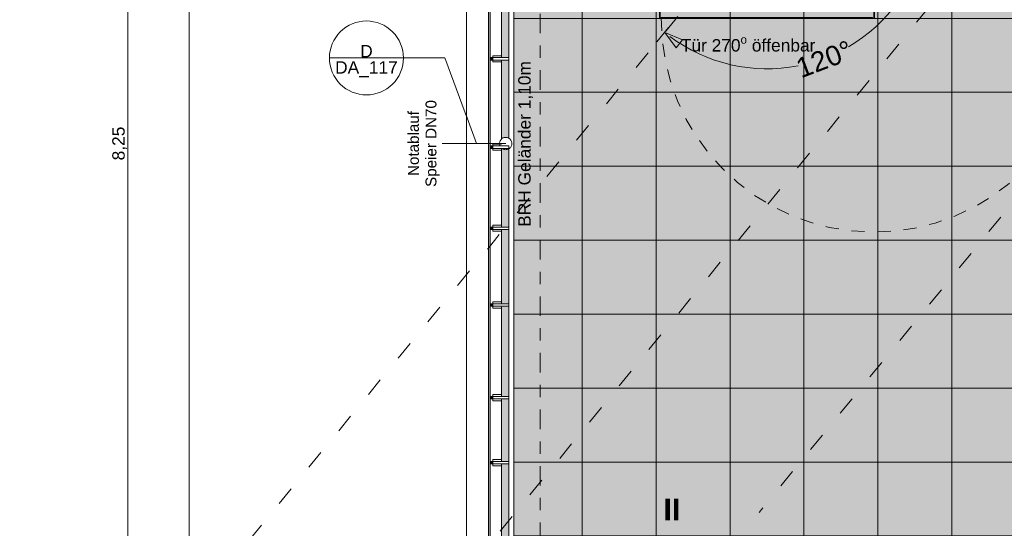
# Model space of a CAD drawing. Header units: metres. Extents: x -180 to 4, y -50 to 6.
# Tile 20 of 44: x -180 to -172, y -30 to -26. Entities that reach past the tile are written whole.
import ezdxf

# ---------------------------------------------------------------- set-up
doc = ezdxf.new("R2010")
doc.units = ezdxf.units.M
doc.header["$LTSCALE"] = 0.05
doc.header["$PDMODE"] = 1
doc.header["$PDSIZE"] = -2
for name, pattern in [('ISO-03 Gestrichelt mit Abstand', [7.62, 3.048, -4.572]), ('Linienart-34', [4.233, 2.116, -2.117]), ('Linienart-53', [5.291531, 3.175, -1.058062, 0.352704, -0.705764])]:
    doc.linetypes.add(name, pattern=pattern)
doc.layers.get('0').update_dxf_attribs({"lineweight": 25})
for name, color, linetype, lineweight, true_color in [('30 -33 Aussenwände- 7 Fassade_ Elemente', 7, 'Continuous', 9, 0x00aacc), ('30 -34 Innenwände- 4 Türen_Fenster', 7, 'Continuous', 15, 0x9955ff), ('30 -34 Innenwände- 6 Elemente', 7, 'Continuous', 9, 0xff6633), ('30 -36 Dächer- 3 Dachbeläge', 7, 'Continuous', 15, 0x9999ff), ('30 -36 Dächer- 4 Dachbekleidungen', 7, 'Continuous', 9, 0xccccff), ('70 -72 Beschriftung- 1 Beschriftung allgemein', 7, 'Continuous', 9, 0xff6633), ('70 -72 Beschriftung- 7 Detailverweise', 7, 'Continuous', 9, 0x00dd00), ('70 -75 Raumstempel- 1 Raumstempel', 1, 'Continuous', 50, 0xff0000), ('70 -76 Bemaßung- 2 Allgemein', 7, 'Continuous', 5, 0x6666cc)]:
    doc.layers.add(name, color=color, linetype=linetype, lineweight=lineweight, true_color=true_color)
for name, color, linetype, lineweight in [('40 -41 Abwasser_Wasser_Gas- 2 Wasser-1', 7, 'Continuous', 15), ('60- 61 allgemeine Ausstattung- 4 Terrassen', 7, 'Continuous', 9), ('70 -71 Achsen- 1 Gebäudeachsen', 7, 'Linienart-53', 18), ('Bemaßung', 7, 'Continuous', 5), ('Keine', 7, 'Continuous', 9)]:
    doc.layers.add(name, color=color, linetype=linetype, lineweight=lineweight)
doc.styles.add('Arial', font='arial.ttf')
doc.styles.add('Arial (bold)', font='arialbd.ttf')
doc.dimstyles.new('k+k 1_50', dxfattribs={"dimtxt": 0.160649, "dimasz": 0.05302, "dimexe": 0.05, "dimexo": 0.15, "dimgap": 0.01, "dimtad": 1, "dimdec": 3, "dimtxsty": 'Arial', "dimblk": 'VW_SLASH', "dimblk1": 'VW_SLASH', "dimblk2": 'VW_SLASH', "dimcen": 0, "dimdle": 0.05, "dimadec": 3, "dimazin": 0, "dimtfac": 0.75, "dimtdec": 3, "dimtix": 1, "dimtmove": 0, "dimatfit": 0, "dimldrblk": 'VW_SLASH-1', "dimfxl": 0.125, "dimfxlon": 1, "dimfrac": 2, "dimtolj": 1, "dimarcsym": 0})
doc.dimstyles.new('k+k_klein', dxfattribs={"dimtxt": 0.160649, "dimasz": 0.05302, "dimexe": 0.05, "dimexo": 0.15, "dimgap": 0.005, "dimtad": 1, "dimdec": 3, "dimtxsty": 'Arial', "dimblk": 'VW_SLASH-2', "dimblk1": 'VW_SLASH-2', "dimblk2": 'VW_SLASH-2', "dimcen": 0, "dimdle": 0.025, "dimadec": 3, "dimazin": 0, "dimtfac": 0.75, "dimtdec": 3, "dimtix": 1, "dimtmove": 0, "dimatfit": 0, "dimldrblk": 'VW_FILLEDARROW', "dimfxl": 0.1, "dimfxlon": 1, "dimfrac": 2, "dimtolj": 1, "dimarcsym": 0})

# ---------------------------------------------------------------- blocks, each defined once
blk = doc.blocks.new('Gruppe-6674')
at = {"color": 255}
blk.add_wipeout([(-175.826, -12.117), (-175.826, -31.602), (-163.6783, -31.602), (-163.6783, -37.207), (-163.781, -37.207), (-163.781, -37.297), (-163.5883, -37.297), (-163.5883, -31.512), (-175.736, -31.512), (-175.736, -12.117)], dxfattribs=at).dxf.layer = '30 -34 Innenwände- 6 Elemente'
at = {"layer": '30 -34 Innenwände- 6 Elemente', "flags": 128}
blk.add_lwpolyline([(-175.826, -12.117), (-175.826, -31.602), (-163.6783, -31.602), (-163.6783, -37.207), (-163.781, -37.207), (-163.781, -37.297), (-163.5883, -37.297), (-163.5883, -31.512), (-175.736, -31.512), (-175.736, -12.117)], close=True, dxfattribs=at)
blk = doc.blocks.new('Gruppe-6675')
at = {"color": 255}
blk.add_wipeout([(-175.676, -12.117), (-175.676, -31.452), (-163.5283, -31.452), (-163.5283, -37.357), (-163.781, -37.357), (-163.781, -37.397), (-163.4883, -37.397), (-163.4883, -31.412), (-175.636, -31.412), (-175.636, -12.117)], dxfattribs=at).dxf.layer = '30 -34 Innenwände- 6 Elemente'
at = {"layer": '30 -34 Innenwände- 6 Elemente', "flags": 128}
blk.add_lwpolyline([(-175.676, -12.117), (-175.676, -31.452), (-163.5283, -31.452), (-163.5283, -37.357), (-163.781, -37.357), (-163.781, -37.397), (-163.4883, -37.397), (-163.4883, -31.412), (-175.636, -31.412), (-175.636, -12.117)], close=True, dxfattribs=at)
blk = doc.blocks.new('Gruppe-6676')
at = {"layer": '30 -34 Innenwände- 6 Elemente', "color": 7, "transparency": 33554687}
blk.add_blockref('Gruppe-6674', (0, 0), dxfattribs=at)
blk.add_blockref('Gruppe-6675', (0, 0), dxfattribs=at)
blk = doc.blocks.new('Gruppe-6677')
at = {"layer": '30 -34 Innenwände- 6 Elemente', "color": 7, "transparency": 33554687}
blk.add_blockref('Gruppe-6676', (0, 0), dxfattribs=at)
at = {"layer": '30 -34 Innenwände- 6 Elemente', "color": 0, "flags": 1}
for tag in ['IFC_UUID', 'instanceID']:
    blk.add_attdef(tag, (-175.826, -37.397), '', height=0.00018, dxfattribs=at)
blk = doc.blocks.new('_02-OG2_Tragwerk (2D)')
at = {"layer": '30 -34 Innenwände- 6 Elemente'}
blk.add_blockref('Gruppe-6677', (0, 0), dxfattribs=at)
blk = doc.blocks.new('VW_FILLEDARROW')
at = {"linetype": 'Continuous', "lineweight": 0, "transparency": 16777216}
blk.add_hatch(color=0, dxfattribs=at).paths.add_polyline_path([(-2.83, 0.76), (0, 0), (-2.83, -0.76)])
at = {"color": 0, "lineweight": 5, "transparency": 16777216, "flags": 128}
blk.add_lwpolyline([(-2.83, 0.76), (0, 0), (-2.83, -0.76)], close=True, dxfattribs=at)
blk = doc.blocks.new('*D8310')
at = {"layer": '70 -76 Bemaßung- 2 Allgemein', "color": 0, "linetype": 'Continuous', "lineweight": -2, "transparency": 33554559}
for p, q in [((-172.1903, -25.3848), (-172.3383, -25.3605)), ((-174.4736, -26.2476), (-174.3786, -26.1315))]:
    blk.add_line(p, q, dxfattribs=at)
for start, end in [(300.30792, 348.3798), (233.02062, 281.0925)]:
    blk.add_arc((-173.581, -25.157), 1.3093, start, end, dxfattribs=at)
at = {"layer": 'Defpoints', "color": 0, "transparency": 33554559}
for p in [(-173.581, -25.157), (-173.565, -26.4662), (-164.1338, -26.704), (-179.6443, -32.565)]:
    blk.add_point(p, dxfattribs=at)
at = {"layer": '70 -76 Bemaßung- 2 Allgemein', "color": 0, "lineweight": -2, "xscale": 0.05302001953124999, "yscale": 0.05302001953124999, "zscale": 0.05302001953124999}
for p, rotation in [((-172.2889, -25.3686), 79.5400057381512), ((-174.4103, -26.1702), 141.8604122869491)]:
    blk.add_blockref('VW_FILLEDARROW', p, dxfattribs=dict(at, rotation=rotation))
at = {"layer": '70 -76 Bemaßung- 2 Allgemein', "color": 0, "lineweight": 15, "transparency": 33554559, "insert": (-173.1159, -26.3878), "char_height": 0.160649, "attachment_point": 5, "rotation": 20.70021, "style": 'Arial'}
blk.add_mtext('\\A1;120%%d ', dxfattribs=at)
blk = doc.blocks.new('VW_SLASH-2')
at = {"color": 0, "linetype": 'ByBlock', "lineweight": -2, "transparency": 16777216}
blk.add_line((0.47, 0), (-1, 0), dxfattribs=at)
at = {"color": 0, "lineweight": 5, "transparency": 16777216, "flags": 128}
blk.add_lwpolyline([(0.5, 0.5), (-0.5, -0.5)], dxfattribs=at)
blk = doc.blocks.new('Gruppe-7823')
at = {"layer": '70 -72 Beschriftung- 1 Beschriftung allgemein', "linetype": 'Continuous', "lineweight": 0}
blk.add_hatch(color=30, dxfattribs=at).paths.add_polyline_path([(-176.2126, -27.0728), (-176.2156, -27.072), (-176.2126, -27.0712)])
at = {"layer": '70 -72 Beschriftung- 1 Beschriftung allgemein', "lineweight": 5, "flags": 128}
blk.add_lwpolyline([(-176.2126, -27.0728), (-176.2156, -27.072), (-176.2126, -27.0712)], close=True, dxfattribs=at)
at = {"layer": '70 -72 Beschriftung- 1 Beschriftung allgemein', "insert": (-176.4937, -27.072), "char_height": 0.088103, "attachment_point": 2, "rotation": 90, "line_spacing_factor": 0.969685, "style": 'Arial'}
blk.add_mtext('Notablauf\\PSpeier DN70', dxfattribs=at)
at = {"color": 255}
blk.add_wipeout([(-175.676, -27.0287), (-175.6719, -27.0314), (-175.668, -27.0344), (-175.6645, -27.0379), (-175.6613, -27.0416), (-175.6585, -27.0456), (-175.6562, -27.0499), (-175.6542, -27.0544), (-175.6527, -27.0591), (-175.6517, -27.0639), (-175.6511, -27.0688), (-175.651, -27.0737), (-175.6514, -27.0786), (-175.6523, -27.0834), (-175.6537, -27.0881), (-175.6555, -27.0927), (-175.6577, -27.097), (-175.6604, -27.1012), (-175.6634, -27.105), (-175.6668, -27.1085), (-175.6706, -27.1117), (-175.6746, -27.1145), (-175.6789, -27.1169), (-175.6834, -27.1188), (-175.6881, -27.1203), (-175.6929, -27.1214), (-175.6977, -27.1219), (-175.7026, -27.122), (-175.7075, -27.1216), (-175.7124, -27.1207), (-175.7171, -27.1194), (-175.7216, -27.1176), (-175.726, -27.1153), (-175.7301, -27.1127), (-175.734, -27.1096), (-175.7375, -27.1062), (-175.7407, -27.1025), (-175.7435, -27.0984), (-175.7458, -27.0942), (-175.7478, -27.0897), (-175.7493, -27.085), (-175.7503, -27.0802), (-175.7509, -27.0753), (-175.751, -27.0704), (-175.7506, -27.0655), (-175.7497, -27.0607), (-175.7483, -27.056), (-175.7465, -27.0514), (-175.7443, -27.047), (-175.7416, -27.0429), (-175.7386, -27.0391), (-175.7352, -27.0355), (-175.7314, -27.0324), (-175.7274, -27.0296), (-175.7231, -27.0272), (-175.7186, -27.0252), (-175.7139, -27.0237), (-175.7091, -27.0227), (-175.7043, -27.0221), (-175.6994, -27.0221), (-175.6945, -27.0225), (-175.6896, -27.0233), (-175.6849, -27.0247), (-175.6804, -27.0265)], dxfattribs=at).dxf.layer = '40 -41 Abwasser_Wasser_Gas- 2 Wasser-1'
at = {"layer": '40 -41 Abwasser_Wasser_Gas- 2 Wasser-1', "flags": 128}
blk.add_lwpolyline([(-175.676, -27.0287), (-175.6719, -27.0314), (-175.668, -27.0344), (-175.6645, -27.0379), (-175.6613, -27.0416), (-175.6585, -27.0456), (-175.6562, -27.0499), (-175.6542, -27.0544), (-175.6527, -27.0591), (-175.6517, -27.0639), (-175.6511, -27.0688), (-175.651, -27.0737), (-175.6514, -27.0786), (-175.6523, -27.0834), (-175.6537, -27.0881), (-175.6555, -27.0927), (-175.6577, -27.097), (-175.6604, -27.1012), (-175.6634, -27.105), (-175.6668, -27.1085), (-175.6706, -27.1117), (-175.6746, -27.1145), (-175.6789, -27.1169), (-175.6834, -27.1188), (-175.6881, -27.1203), (-175.6929, -27.1214), (-175.6977, -27.1219), (-175.7026, -27.122), (-175.7075, -27.1216), (-175.7124, -27.1207), (-175.7171, -27.1194), (-175.7216, -27.1176), (-175.726, -27.1153), (-175.7301, -27.1127), (-175.734, -27.1096), (-175.7375, -27.1062), (-175.7407, -27.1025), (-175.7435, -27.0984), (-175.7458, -27.0942), (-175.7478, -27.0897), (-175.7493, -27.085), (-175.7503, -27.0802), (-175.7509, -27.0753), (-175.751, -27.0704), (-175.7506, -27.0655), (-175.7497, -27.0607), (-175.7483, -27.056), (-175.7465, -27.0514), (-175.7443, -27.047), (-175.7416, -27.0429), (-175.7386, -27.0391), (-175.7352, -27.0355), (-175.7314, -27.0324), (-175.7274, -27.0296), (-175.7231, -27.0272), (-175.7186, -27.0252), (-175.7139, -27.0237), (-175.7091, -27.0227), (-175.7043, -27.0221), (-175.6994, -27.0221), (-175.6945, -27.0225), (-175.6896, -27.0233), (-175.6849, -27.0247), (-175.6804, -27.0265)], close=True, dxfattribs=at)
at = {"layer": '70 -72 Beschriftung- 1 Beschriftung allgemein'}
blk.add_line((-175.701, -27.072), (-176.2156, -27.072), dxfattribs=at)
blk = doc.blocks.new('Gruppe-7896')
at = {"layer": '70 -72 Beschriftung- 7 Detailverweise'}
blk.add_line((-0.335, 0), (-0.935, 0), dxfattribs=at)
at = {"layer": '70 -72 Beschriftung- 7 Detailverweise', "flags": 128}
blk.add_lwpolyline([(-0.335, 0), (-0.3364, -0.0294), (-0.3408, -0.0585), (-0.3479, -0.0871), (-0.3578, -0.1148), (-0.3704, -0.1414), (-0.3856, -0.1667), (-0.4031, -0.1903), (-0.4229, -0.2121), (-0.4447, -0.2319), (-0.4683, -0.2494), (-0.4936, -0.2646), (-0.5202, -0.2772), (-0.5479, -0.2871), (-0.5765, -0.2942), (-0.6056, -0.2986), (-0.635, -0.3), (-0.6644, -0.2986), (-0.6935, -0.2942), (-0.7221, -0.2871), (-0.7498, -0.2772), (-0.7764, -0.2646), (-0.8017, -0.2494), (-0.8253, -0.2319), (-0.8471, -0.2121), (-0.8669, -0.1903), (-0.8844, -0.1667), (-0.8996, -0.1414), (-0.9122, -0.1148), (-0.9221, -0.0871), (-0.9292, -0.0585), (-0.9336, -0.0294), (-0.935, 0), (-0.9336, 0.0294), (-0.9292, 0.0585), (-0.9221, 0.0871), (-0.9122, 0.1148), (-0.8996, 0.1414), (-0.8844, 0.1667), (-0.8669, 0.1903), (-0.8471, 0.2121), (-0.8253, 0.2319), (-0.8017, 0.2494), (-0.7764, 0.2646), (-0.7498, 0.2772), (-0.7221, 0.2871), (-0.6935, 0.2942), (-0.6644, 0.2986), (-0.635, 0.3), (-0.6056, 0.2986), (-0.5765, 0.2942), (-0.5479, 0.2871), (-0.5202, 0.2772), (-0.4936, 0.2646), (-0.4683, 0.2494), (-0.4447, 0.2319), (-0.4229, 0.2121), (-0.4031, 0.1903), (-0.3856, 0.1667), (-0.3704, 0.1414), (-0.3578, 0.1148), (-0.3479, 0.0871), (-0.3408, 0.0585), (-0.3364, 0.0294)], close=True, dxfattribs=at)
at = {"layer": '70 -72 Beschriftung- 7 Detailverweise'}
blk.add_point((-0.635, 0), dxfattribs=at)
at = {"layer": '70 -72 Beschriftung- 7 Detailverweise', "line_spacing_factor": 0.96878, "style": 'Arial'}
for s, insert, char_height, attachment_point in [('D', (-0.635, 0.0046), 0.1007, 8), ('DA_117', (-0.635, -0.0267), 0.10069, 2)]:
    blk.add_mtext(s, dxfattribs=dict(at, insert=insert, char_height=char_height, attachment_point=attachment_point))
blk = doc.blocks.new('Referenzmarkierung-57')
at = {"layer": '70 -72 Beschriftung- 7 Detailverweise', "transparency": 33554687}
for q in [(-0.635, 0), (0.259, -0.6956)]:
    blk.add_line((0, 0), q, dxfattribs=at)
at = {"layer": '70 -72 Beschriftung- 7 Detailverweise', "color": 7, "transparency": 33554687}
blk.add_blockref('Gruppe-7896', (0, 0), dxfattribs=at)
blk = doc.blocks.new('Gruppe-7925')
at = {"layer": '70 -72 Beschriftung- 1 Beschriftung allgemein', "insert": (-175.599, -27.748), "char_height": 0.100689, "attachment_point": 1, "rotation": 90, "line_spacing_factor": 0.970891, "style": 'Arial'}
blk.add_mtext('BRH Geländer 1,10m', dxfattribs=at)
blk = doc.blocks.new('Gruppe-7954')
at = {"layer": '30 -34 Innenwände- 4 Türen_Fenster', "color": 7, "linetype": 'ISO-03 Gestrichelt mit Abstand', "lineweight": 15, "transparency": 33554636}
blk.add_line((-170.581, -23.907), (-176.6443, -31.315), dxfattribs=at)
blk = doc.blocks.new('*D8581')
at = {"layer": '70 -76 Bemaßung- 2 Allgemein', "color": 0, "linetype": 'Continuous', "lineweight": -2, "transparency": 33554559}
for p, q in [((-166.1903, -22.8848), (-166.3383, -22.8605)), ((-168.4736, -23.7476), (-168.3786, -23.6315))]:
    blk.add_line(p, q, dxfattribs=at)
for start, end in [(300.30792, 348.3798), (233.02062, 281.0925)]:
    blk.add_arc((-167.581, -22.657), 1.3093, start, end, dxfattribs=at)
at = {"layer": 'Defpoints', "color": 0, "transparency": 33554559}
for p in [(-167.581, -22.657), (-167.565, -23.9662), (-158.1338, -24.204), (-173.6443, -30.065)]:
    blk.add_point(p, dxfattribs=at)
at = {"layer": '70 -76 Bemaßung- 2 Allgemein', "color": 0, "lineweight": -2, "xscale": 0.05302001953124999, "yscale": 0.05302001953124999, "zscale": 0.05302001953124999}
for p, rotation in [((-166.2889, -22.8686), 79.5400057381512), ((-168.4103, -23.6702), 141.8604122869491)]:
    blk.add_blockref('VW_FILLEDARROW', p, dxfattribs=dict(at, rotation=rotation))
at = {"layer": '70 -76 Bemaßung- 2 Allgemein', "color": 0, "lineweight": 15, "transparency": 33554559, "insert": (-167.1159, -23.8878), "char_height": 0.160649, "attachment_point": 5, "rotation": 20.70021, "style": 'Arial'}
blk.add_mtext('\\A1;120%%d ', dxfattribs=at)
blk = doc.blocks.new('Gruppe-8043')
at = {"color": 255}
blk.add_wipeout([(-175.736, -29.1245), (-175.806, -29.1245), (-175.806, -29.1445), (-175.736, -29.1445)], dxfattribs=at).dxf.layer = '30 -36 Dächer- 4 Dachbekleidungen'
at = {"layer": '30 -36 Dächer- 3 Dachbeläge', "linetype": 'Continuous', "lineweight": 0, "transparency": 33554687}
blk.add_hatch(color=254, dxfattribs=at).paths.add_polyline_path([(-175.826, -29.1245), (-175.806, -29.1245), (-175.806, -29.1445), (-175.826, -29.1445)])
at = {"layer": '30 -36 Dächer- 3 Dachbeläge', "color": 254, "linetype": 'Continuous', "lineweight": 9, "true_color": 0xccccff, "transparency": 33554687, "flags": 128}
blk.add_lwpolyline([(-175.826, -29.1245), (-175.806, -29.1245), (-175.806, -29.1445), (-175.826, -29.1445)], dxfattribs=at)
at = {"layer": '30 -36 Dächer- 4 Dachbekleidungen', "flags": 128}
for points in [[(-175.736, -29.1095), (-175.806, -29.1095), (-175.806, -29.1245)], [(-175.736, -29.1245), (-175.806, -29.1245), (-175.806, -29.1445), (-175.736, -29.1445)], [(-175.736, -29.1595), (-175.806, -29.1595), (-175.806, -29.1445)]]:
    blk.add_lwpolyline(points, dxfattribs=at)
at = {"color": 255}
blk.add_wipeout([(-175.736, -29.1245), (-175.676, -29.1245), (-175.676, -29.1445), (-175.736, -29.1445)], dxfattribs=at).dxf.layer = '30 -36 Dächer- 4 Dachbekleidungen'
at = {"layer": '30 -36 Dächer- 4 Dachbekleidungen', "flags": 128}
blk.add_lwpolyline([(-175.736, -29.1245), (-175.676, -29.1245), (-175.676, -29.1445), (-175.736, -29.1445)], dxfattribs=at)
blk = doc.blocks.new('Gruppe-8044')
at = {"color": 255}
blk.add_wipeout([(-175.736, -27.7495), (-175.806, -27.7495), (-175.806, -27.7695), (-175.736, -27.7695)], dxfattribs=at).dxf.layer = '30 -36 Dächer- 4 Dachbekleidungen'
at = {"layer": '30 -36 Dächer- 3 Dachbeläge', "linetype": 'Continuous', "lineweight": 0, "transparency": 33554687}
blk.add_hatch(color=254, dxfattribs=at).paths.add_polyline_path([(-175.826, -27.7495), (-175.806, -27.7495), (-175.806, -27.7695), (-175.826, -27.7695)])
at = {"layer": '30 -36 Dächer- 3 Dachbeläge', "color": 254, "linetype": 'Continuous', "lineweight": 9, "true_color": 0xccccff, "transparency": 33554687, "flags": 128}
blk.add_lwpolyline([(-175.826, -27.7495), (-175.806, -27.7495), (-175.806, -27.7695), (-175.826, -27.7695)], dxfattribs=at)
at = {"layer": '30 -36 Dächer- 4 Dachbekleidungen', "flags": 128}
for points in [[(-175.736, -27.7345), (-175.806, -27.7345), (-175.806, -27.7495)], [(-175.736, -27.7495), (-175.806, -27.7495), (-175.806, -27.7695), (-175.736, -27.7695)], [(-175.736, -27.7845), (-175.806, -27.7845), (-175.806, -27.7695)]]:
    blk.add_lwpolyline(points, dxfattribs=at)
at = {"color": 255}
blk.add_wipeout([(-175.736, -27.7495), (-175.676, -27.7495), (-175.676, -27.7695), (-175.736, -27.7695)], dxfattribs=at).dxf.layer = '30 -36 Dächer- 4 Dachbekleidungen'
at = {"layer": '30 -36 Dächer- 4 Dachbekleidungen', "flags": 128}
blk.add_lwpolyline([(-175.736, -27.7495), (-175.676, -27.7495), (-175.676, -27.7695), (-175.736, -27.7695)], dxfattribs=at)
blk = doc.blocks.new('Gruppe-8045')
at = {"color": 255}
blk.add_wipeout([(-175.736, -26.3745), (-175.806, -26.3745), (-175.806, -26.3945), (-175.736, -26.3945)], dxfattribs=at).dxf.layer = '30 -36 Dächer- 4 Dachbekleidungen'
at = {"layer": '30 -36 Dächer- 3 Dachbeläge', "linetype": 'Continuous', "lineweight": 0, "transparency": 33554687}
blk.add_hatch(color=254, dxfattribs=at).paths.add_polyline_path([(-175.826, -26.3745), (-175.806, -26.3745), (-175.806, -26.3945), (-175.826, -26.3945)])
at = {"layer": '30 -36 Dächer- 3 Dachbeläge', "color": 254, "linetype": 'Continuous', "lineweight": 9, "true_color": 0xccccff, "transparency": 33554687, "flags": 128}
blk.add_lwpolyline([(-175.826, -26.3745), (-175.806, -26.3745), (-175.806, -26.3945), (-175.826, -26.3945)], dxfattribs=at)
at = {"layer": '30 -36 Dächer- 4 Dachbekleidungen', "flags": 128}
for points in [[(-175.736, -26.3595), (-175.806, -26.3595), (-175.806, -26.3745)], [(-175.736, -26.3745), (-175.806, -26.3745), (-175.806, -26.3945), (-175.736, -26.3945)], [(-175.736, -26.4095), (-175.806, -26.4095), (-175.806, -26.3945)]]:
    blk.add_lwpolyline(points, dxfattribs=at)
at = {"color": 255}
blk.add_wipeout([(-175.736, -26.3745), (-175.676, -26.3745), (-175.676, -26.3945), (-175.736, -26.3945)], dxfattribs=at).dxf.layer = '30 -36 Dächer- 4 Dachbekleidungen'
at = {"layer": '30 -36 Dächer- 4 Dachbekleidungen', "flags": 128}
blk.add_lwpolyline([(-175.736, -26.3745), (-175.676, -26.3745), (-175.676, -26.3945), (-175.736, -26.3945)], dxfattribs=at)
blk = doc.blocks.new('Gruppe-8389')
at = {"layer": '60- 61 allgemeine Ausstattung- 4 Terrassen', "color": 7, "linetype": 'Continuous', "lineweight": 18, "transparency": 33554559, "flags": 128}
for points in [[(-172.7088, -23.653), (-172.7088, -23.657), (-174.4528, -23.657), (-174.4528, -23.653)], [(-174.4528, -26.053), (-174.4528, -23.657), (-174.4488, -23.657), (-174.4488, -26.053)], [(-172.7128, -26.053), (-172.7128, -23.657), (-172.7088, -23.657), (-172.7088, -26.053)], [(-174.4382, -26.053), (-174.4382, -26.049), (-172.7234, -26.049), (-172.7234, -26.053)]]:
    blk.add_lwpolyline(points, close=True, dxfattribs=at)
at = {"layer": '60- 61 allgemeine Ausstattung- 4 Terrassen', "linetype": 'Linienart-34', "lineweight": 9}
blk.add_arc((-172.7128, -26.065), 1.7254, 179.60151, 89.281, dxfattribs=at)
at = {"layer": '70 -72 Beschriftung- 1 Beschriftung allgemein', "color": 252, "linetype": 'Continuous', "true_color": 0x888888, "transparency": 33554457}
blk.add_solid([(-174.4528, -26.053), (-172.7088, -26.053), (-174.4528, -23.653), (-172.7088, -23.653)], dxfattribs=at)
at = {"layer": '60- 61 allgemeine Ausstattung- 4 Terrassen', "color": 252, "true_color": 0x888888, "transparency": 33554687, "insert": (-173.734, -26.2608), "char_height": 0.100689, "attachment_point": 5, "line_spacing_factor": 0.96878, "style": 'Arial'}
blk.add_mtext('\\A1;Tür 270{\\H0.6667x;\\So^ ;} öffenbar', dxfattribs=at)
blk = doc.blocks.new('Gruppe-9477')
at = {"color": 255}
blk.add_wipeout([(-175.736, -27.112), (-175.806, -27.112), (-175.806, -27.092), (-175.736, -27.092)], dxfattribs=at).dxf.layer = '30 -36 Dächer- 4 Dachbekleidungen'
at = {"layer": '30 -36 Dächer- 3 Dachbeläge', "linetype": 'Continuous', "lineweight": 0, "transparency": 33554687}
blk.add_hatch(color=254, dxfattribs=at).paths.add_polyline_path([(-175.826, -27.112), (-175.806, -27.112), (-175.806, -27.092), (-175.826, -27.092)])
at = {"layer": '30 -36 Dächer- 3 Dachbeläge', "color": 254, "linetype": 'Continuous', "lineweight": 9, "true_color": 0xccccff, "transparency": 33554687, "flags": 128}
blk.add_lwpolyline([(-175.826, -27.112), (-175.806, -27.112), (-175.806, -27.092), (-175.826, -27.092)], dxfattribs=at)
at = {"layer": '30 -36 Dächer- 4 Dachbekleidungen', "flags": 128}
for points in [[(-175.736, -27.077), (-175.806, -27.077), (-175.806, -27.092)], [(-175.736, -27.112), (-175.806, -27.112), (-175.806, -27.092), (-175.736, -27.092)], [(-175.736, -27.127), (-175.806, -27.127), (-175.806, -27.112)]]:
    blk.add_lwpolyline(points, dxfattribs=at)
at = {"color": 255}
blk.add_wipeout([(-175.736, -27.112), (-175.676, -27.112), (-175.676, -27.092), (-175.736, -27.092)], dxfattribs=at).dxf.layer = '30 -36 Dächer- 4 Dachbekleidungen'
at = {"layer": '30 -36 Dächer- 4 Dachbekleidungen', "flags": 128}
blk.add_lwpolyline([(-175.736, -27.112), (-175.676, -27.112), (-175.676, -27.092), (-175.736, -27.092)], dxfattribs=at)
blk = doc.blocks.new('Gruppe-9478')
at = {"color": 255}
blk.add_wipeout([(-175.736, -28.392), (-175.806, -28.392), (-175.806, -28.372), (-175.736, -28.372)], dxfattribs=at).dxf.layer = '30 -36 Dächer- 4 Dachbekleidungen'
at = {"layer": '30 -36 Dächer- 3 Dachbeläge', "linetype": 'Continuous', "lineweight": 0, "transparency": 33554687}
blk.add_hatch(color=254, dxfattribs=at).paths.add_polyline_path([(-175.826, -28.392), (-175.806, -28.392), (-175.806, -28.372), (-175.826, -28.372)])
at = {"layer": '30 -36 Dächer- 3 Dachbeläge', "color": 254, "linetype": 'Continuous', "lineweight": 9, "true_color": 0xccccff, "transparency": 33554687, "flags": 128}
blk.add_lwpolyline([(-175.826, -28.392), (-175.806, -28.392), (-175.806, -28.372), (-175.826, -28.372)], dxfattribs=at)
at = {"layer": '30 -36 Dächer- 4 Dachbekleidungen', "flags": 128}
for points in [[(-175.736, -28.357), (-175.806, -28.357), (-175.806, -28.372)], [(-175.736, -28.392), (-175.806, -28.392), (-175.806, -28.372), (-175.736, -28.372)], [(-175.736, -28.407), (-175.806, -28.407), (-175.806, -28.392)]]:
    blk.add_lwpolyline(points, dxfattribs=at)
at = {"color": 255}
blk.add_wipeout([(-175.736, -28.392), (-175.676, -28.392), (-175.676, -28.372), (-175.736, -28.372)], dxfattribs=at).dxf.layer = '30 -36 Dächer- 4 Dachbekleidungen'
at = {"layer": '30 -36 Dächer- 4 Dachbekleidungen', "flags": 128}
blk.add_lwpolyline([(-175.736, -28.392), (-175.676, -28.392), (-175.676, -28.372), (-175.736, -28.372)], dxfattribs=at)
blk = doc.blocks.new('Gruppe-9479')
at = {"color": 255}
blk.add_wipeout([(-175.736, -29.672), (-175.806, -29.672), (-175.806, -29.652), (-175.736, -29.652)], dxfattribs=at).dxf.layer = '30 -36 Dächer- 4 Dachbekleidungen'
at = {"layer": '30 -36 Dächer- 3 Dachbeläge', "linetype": 'Continuous', "lineweight": 0, "transparency": 33554687}
blk.add_hatch(color=254, dxfattribs=at).paths.add_polyline_path([(-175.826, -29.672), (-175.806, -29.672), (-175.806, -29.652), (-175.826, -29.652)])
at = {"layer": '30 -36 Dächer- 3 Dachbeläge', "color": 254, "linetype": 'Continuous', "lineweight": 9, "true_color": 0xccccff, "transparency": 33554687, "flags": 128}
blk.add_lwpolyline([(-175.826, -29.672), (-175.806, -29.672), (-175.806, -29.652), (-175.826, -29.652)], dxfattribs=at)
at = {"layer": '30 -36 Dächer- 4 Dachbekleidungen', "flags": 128}
for points in [[(-175.736, -29.637), (-175.806, -29.637), (-175.806, -29.652)], [(-175.736, -29.672), (-175.806, -29.672), (-175.806, -29.652), (-175.736, -29.652)], [(-175.736, -29.687), (-175.806, -29.687), (-175.806, -29.672)]]:
    blk.add_lwpolyline(points, dxfattribs=at)
at = {"color": 255}
blk.add_wipeout([(-175.736, -29.672), (-175.676, -29.672), (-175.676, -29.652), (-175.736, -29.652)], dxfattribs=at).dxf.layer = '30 -36 Dächer- 4 Dachbekleidungen'
at = {"layer": '30 -36 Dächer- 4 Dachbekleidungen', "flags": 128}
blk.add_lwpolyline([(-175.736, -29.672), (-175.676, -29.672), (-175.676, -29.652), (-175.736, -29.652)], dxfattribs=at)
blk = doc.blocks.new('Gruppe-9596')
at = {"layer": '70 -72 Beschriftung- 1 Beschriftung allgemein', "color": 7}
for name in ['Gruppe-9477', 'Gruppe-9478', 'Gruppe-9479']:
    blk.add_blockref(name, (0, 0), dxfattribs=at)
blk = doc.blocks.new('Gruppe-9597')
at = {"layer": 'Keine', "color": 7}
blk.add_blockref('Gruppe-9596', (0, 0), dxfattribs=at)
blk = doc.blocks.new('*D10615')
at = {"layer": '70 -76 Bemaßung- 2 Allgemein', "color": 0, "lineweight": -2}
for p, q in [((-178.668, -22.947), (-178.818, -22.947)), ((-178.768, -31.144), (-178.768, -23.0001)), ((-178.668, -31.197), (-178.818, -31.197))]:
    blk.add_line(p, q, dxfattribs=at)
at = {"layer": 'Defpoints', "color": 0}
for p in [(-178.768, -22.947), (-178.268, -22.947), (-178.268, -31.197)]:
    blk.add_point(p, dxfattribs=at)
at = {"layer": '70 -76 Bemaßung- 2 Allgemein', "color": 0, "lineweight": -2, "xscale": 0.05302001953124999, "yscale": 0.05302001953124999, "zscale": 0.05302001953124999}
for p, rotation in [((-178.768, -22.947), 90), ((-178.768, -31.197), 270)]:
    blk.add_blockref('VW_SLASH-2', p, dxfattribs=dict(at, rotation=rotation))
at = {"layer": '70 -76 Bemaßung- 2 Allgemein', "color": 0, "insert": (-178.8335, -27.072), "char_height": 0.10069, "attachment_point": 5, "rotation": 90, "style": 'Arial'}
blk.add_mtext('\\A1;8,25', dxfattribs=at)
blk = doc.blocks.new('VW_SLASH')
at = {"color": 0, "linetype": 'ByBlock', "lineweight": -2, "transparency": 16777216}
blk.add_line((0.94, 0), (-1, 0), dxfattribs=at)
at = {"color": 0, "lineweight": 20, "transparency": 16777216, "flags": 128}
blk.add_lwpolyline([(0.5, 0.5), (-0.5, -0.5)], dxfattribs=at)
blk = doc.blocks.new('*D10735')
at = {"layer": '70 -76 Bemaßung- 2 Allgemein', "color": 0, "lineweight": -2}
for p, q in [((-178.143, -12.294), (-178.318, -12.294)), ((-178.268, -31.144), (-178.268, -12.3471)), ((-178.143, -31.197), (-178.318, -31.197))]:
    blk.add_line(p, q, dxfattribs=at)
at = {"layer": 'Defpoints', "color": 0}
for p in [(-178.268, -12.294), (-175.371, -12.294), (-177.768, -31.197)]:
    blk.add_point(p, dxfattribs=at)
at = {"layer": '70 -76 Bemaßung- 2 Allgemein', "color": 0, "lineweight": -2, "xscale": 0.05302001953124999, "yscale": 0.05302001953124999, "zscale": 0.05302001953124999}
for p, rotation in [((-178.268, -12.294), 90), ((-178.268, -31.197), 270)]:
    blk.add_blockref('VW_SLASH', p, dxfattribs=dict(at, rotation=rotation))
at = {"layer": '70 -76 Bemaßung- 2 Allgemein', "color": 0, "insert": (-178.3561, -21.7455), "char_height": 0.100689, "attachment_point": 5, "rotation": 90, "style": 'Arial'}
blk.add_mtext('\\A1;18,90\\S3^ ;', dxfattribs=at)
blk = doc.blocks.new('VW_SLASH-1')
at = {"color": 0, "linetype": 'ByBlock', "lineweight": -2, "transparency": 16777216}
blk.add_line((0.94, 0), (-1, 0), dxfattribs=at)
at = {"color": 0, "lineweight": 5, "transparency": 16777216, "flags": 128}
blk.add_lwpolyline([(0.5, 0.5), (-0.5, -0.5)], dxfattribs=at)
blk = doc.blocks.new('_Achsen (3D)')
at = {"layer": '70 -71 Achsen- 1 Gebäudeachsen', "transparency": 33554687}
blk.add_line((-175.421, 3.8), (-175.421, -46.172), dxfattribs=at)
blk = doc.blocks.new('Gruppe-7800')
at = {"layer": '30 -34 Innenwände- 4 Türen_Fenster', "color": 7, "linetype": 'ISO-03 Gestrichelt mit Abstand', "lineweight": 15, "transparency": 33554636}
blk.add_line((-173.581, -25.157), (-179.6443, -32.565), dxfattribs=at)
at = {"layer": '70 -76 Bemaßung- 2 Allgemein', "color": 7, "linetype": 'Continuous', "lineweight": 15, "transparency": 33554559}
dim = blk.add_angular_dim_3p(base=(-173.565, -26.4662), center=(-173.581, -25.157), p1=(-179.6443, -32.565), p2=(-164.1338, -26.704), dimstyle='k+k_klein', override={"dimgap": 0.006382, "dimpost": '<> ', "dimtxsty": 'Arial', "dimblk": 'VW_FILLEDARROW', "dimadec": 0, "dimtmove": 2}, dxfattribs=at)
dim.commit()
dim.dimension.update_dxf_attribs({"geometry": '*D8310', "text_midpoint": (-173.1159, -26.3878), "dimtype": 165})
blk = doc.blocks.new('Gruppe-7955')
at = {"layer": '30 -34 Innenwände- 4 Türen_Fenster', "color": 7, "linetype": 'ISO-03 Gestrichelt mit Abstand', "lineweight": 15, "transparency": 33554636}
blk.add_line((-167.581, -22.657), (-173.6443, -30.065), dxfattribs=at)
at = {"layer": '70 -76 Bemaßung- 2 Allgemein', "color": 7, "linetype": 'Continuous', "lineweight": 15, "transparency": 33554559}
dim = blk.add_angular_dim_3p(base=(-167.565, -23.9662), center=(-167.581, -22.657), p1=(-173.6443, -30.065), p2=(-158.1338, -24.204), dimstyle='k+k_klein', override={"dimgap": 0.006382, "dimpost": '<> ', "dimtxsty": 'Arial', "dimblk": 'VW_FILLEDARROW', "dimadec": 0, "dimtmove": 2}, dxfattribs=at)
dim.commit()
dim.dimension.update_dxf_attribs({"geometry": '*D8581', "text_midpoint": (-167.1159, -23.8878), "dimtype": 165})
blk = doc.blocks.new('Gruppe-8397')
at = {"layer": '30 -36 Dächer- 3 Dachbeläge', "linetype": 'Continuous', "lineweight": 0}
blk.add_hatch(color=254, dxfattribs=at).paths.add_polyline_path([(-175.84099996, -12.11704198), (-175.84099996, -31.61704198), (-163.52826764, -31.61704198), (-163.52826764, -31.45204198), (-175.67599996, -31.45204198), (-175.67599996, -12.11704198)])
at = {"layer": '60- 61 allgemeine Ausstattung- 4 Terrassen', "linetype": 'Continuous', "lineweight": 9, "transparency": 33554534}
h = blk.add_hatch(dxfattribs=at)
h.set_pattern_fill('Platte 60_60 SRF', style=0, pattern_type=2)
h.set_pattern_definition([(90, (-168.481, -14.65704), (-0.6, 7e-17), []), (0, (-168.481, -14.65704), (0, 0.6), [])])
h.paths.add_polyline_path([(-175.67599996, -12.29404198), (-160.12099996, -12.29404198), (-160.12099996, -31.45204198), (-175.67599996, -31.45204198)])
at = {"layer": '30 -36 Dächer- 3 Dachbeläge', "flags": 128}
blk.add_lwpolyline([(-175.84099996, -12.11704198), (-175.84099996, -31.61704198), (-163.52826764, -31.61704198), (-163.52826764, -31.45204198), (-175.67599996, -31.45204198), (-175.67599996, -12.11704198)], close=True, dxfattribs=at)
at = {"layer": '60- 61 allgemeine Ausstattung- 4 Terrassen', "color": 252, "linetype": 'Continuous', "lineweight": 9, "true_color": 0x888888, "flags": 128}
blk.add_lwpolyline([(-175.67599996, -12.29404198), (-160.12099996, -12.29404198), (-160.12099996, -31.45204198), (-175.67599996, -31.45204198)], close=True, dxfattribs=at)
at = {"layer": '70 -72 Beschriftung- 7 Detailverweise'}
blk.add_line((-176.53080921, -26.37766173), (-177.13080921, -26.37766173), dxfattribs=at)
at = {"layer": '70 -72 Beschriftung- 7 Detailverweise', "transparency": 33554687}
blk.add_line((-176.19580921, -26.37766173), (-176.83080921, -26.37766173), dxfattribs=at)
at = {"layer": '70 -72 Beschriftung- 7 Detailverweise', "flags": 128}
blk.add_lwpolyline([(-176.53080921, -26.37766173), (-176.5322538, -26.40706687), (-176.53657363, -26.43618883), (-176.54372711, -26.46474713), (-176.55364535, -26.49246676), (-176.56623283, -26.51908075), (-176.58136833, -26.5443328), (-176.59890608, -26.56797971), (-176.61867718, -26.58979376), (-176.64049123, -26.60956486), (-176.66413814, -26.62710261), (-176.68939019, -26.64223811), (-176.71600418, -26.65482559), (-176.74372381, -26.66474383), (-176.77228212, -26.67189731), (-176.80140407, -26.67621715), (-176.83080921, -26.67766173), (-176.86021436, -26.67621715), (-176.88933631, -26.67189731), (-176.91789462, -26.66474383), (-176.94561424, -26.65482559), (-176.97222823, -26.64223811), (-176.99748028, -26.62710261), (-177.0211272, -26.60956486), (-177.04294125, -26.58979376), (-177.06271235, -26.56797971), (-177.0802501, -26.5443328), (-177.09538559, -26.51908075), (-177.10797307, -26.49246676), (-177.11789131, -26.46474713), (-177.1250448, -26.43618883), (-177.12936463, -26.40706687), (-177.13080921, -26.37766173), (-177.12936463, -26.34825659), (-177.1250448, -26.31913463), (-177.11789131, -26.29057633), (-177.10797307, -26.2628567), (-177.09538559, -26.23624271), (-177.0802501, -26.21099066), (-177.06271235, -26.18734374), (-177.04294125, -26.16552969), (-177.0211272, -26.14575859), (-176.99748028, -26.12822084), (-176.97222823, -26.11308535), (-176.94561424, -26.10049787), (-176.91789462, -26.09057963), (-176.88933631, -26.08342614), (-176.86021436, -26.07910631), (-176.83080921, -26.07766173), (-176.80140407, -26.07910631), (-176.77228212, -26.08342614), (-176.74372381, -26.09057963), (-176.71600418, -26.10049787), (-176.68939019, -26.11308535), (-176.66413814, -26.12822084), (-176.64049123, -26.14575859), (-176.61867718, -26.16552969), (-176.59890608, -26.18734374), (-176.58136833, -26.21099066), (-176.56623283, -26.23624271), (-176.55364535, -26.2628567), (-176.54372711, -26.29057633), (-176.53657363, -26.31913463), (-176.5322538, -26.34825659)], close=True, dxfattribs=at)
at = {"layer": '70 -72 Beschriftung- 7 Detailverweise'}
blk.add_point((-176.83080921, -26.37766173), dxfattribs=at)
at = {"layer": '70 -72 Beschriftung- 7 Detailverweise', "line_spacing_factor": 0.96878, "style": 'Arial'}
for s, insert, char_height, attachment_point in [('D', (-176.83080921, -26.37307562), 0.10068866, 8), ('DA_117', (-176.83080921, -26.40432585), 0.100688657, 2)]:
    blk.add_mtext(s, dxfattribs=dict(at, insert=insert, char_height=char_height, attachment_point=attachment_point))
at = {"color": 255}
for points, layer in [([(-176.01799996, -23.01704198), (-175.84099996, -23.01704198), (-175.84099996, -31.12704198), (-176.01799996, -31.12704198)], '30 -33 Aussenwände- 7 Fassade_ Elemente'), ([(-163.48826764, -31.41204198), (-175.63599996, -31.41204198), (-175.63599996, -12.11704198), (-175.67599996, -12.11704198), (-175.67599996, -31.45204198), (-163.48826764, -31.45204198)], '30 -36 Dächer- 4 Dachbekleidungen')]:
    blk.add_wipeout(points, dxfattribs=at).dxf.layer = layer
at = {"layer": '30 -33 Aussenwände- 7 Fassade_ Elemente', "flags": 128}
blk.add_lwpolyline([(-176.01799996, -23.01704198), (-175.84099996, -23.01704198), (-175.84099996, -31.12704198), (-176.01799996, -31.12704198)], close=True, dxfattribs=at)
at = {"layer": '30 -36 Dächer- 4 Dachbekleidungen', "flags": 128}
blk.add_lwpolyline([(-163.48826764, -31.41204198), (-175.63599996, -31.41204198), (-175.63599996, -12.11704198), (-175.67599996, -12.11704198), (-175.67599996, -31.45204198), (-163.48826764, -31.45204198)], close=True, dxfattribs=at)
at = {"color": 255}
blk.add_wipeout([(-175.82599996, -12.11704198), (-175.82599996, -31.60204198), (-163.58826764, -31.60204198), (-163.58826764, -31.51204198), (-175.73599996, -31.51204198), (-175.73599996, -12.11704198)], dxfattribs=at).dxf.layer = '30 -36 Dächer- 4 Dachbekleidungen'
at = {"layer": '30 -36 Dächer- 4 Dachbekleidungen', "flags": 128}
blk.add_lwpolyline([(-175.82599996, -12.11704198), (-175.82599996, -31.60204198), (-163.58826764, -31.60204198), (-163.58826764, -31.51204198), (-175.73599996, -31.51204198), (-175.73599996, -12.11704198)], close=True, dxfattribs=at)
at = {"layer": '60- 61 allgemeine Ausstattung- 4 Terrassen', "color": 7, "transparency": 33554687}
for name in ['Gruppe-7955', 'Gruppe-7800']:
    blk.add_blockref(name, (0, 0), dxfattribs=at)
at = {"layer": '70 -72 Beschriftung- 1 Beschriftung allgemein', "color": 7}
blk.add_blockref('Gruppe-7925', (0, 0), dxfattribs=at)
at = {"layer": 'Bemaßung', "color": 7}
blk.add_blockref('Gruppe-8389', (0, 0), dxfattribs=at)
at = {"layer": '70 -72 Beschriftung- 1 Beschriftung allgemein', "insert": (-174.42099996, -29.9531035), "char_height": 0.17620515, "attachment_point": 1, "rotation": 0.000000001, "line_spacing_factor": 0.970891, "style": 'Arial (bold)'}
blk.add_mtext('II', dxfattribs=at)
at = {"layer": '40 -41 Abwasser_Wasser_Gas- 2 Wasser-1', "color": 7}
blk.add_blockref('Gruppe-7823', (0, 0), dxfattribs=at)
at = {"layer": '70 -72 Beschriftung- 7 Detailverweise', "transparency": 33554687}
blk.add_line((-176.19580921, -26.37766173), (-175.93682651, -27.07329064), dxfattribs=at)
at = {"layer": '60- 61 allgemeine Ausstattung- 4 Terrassen', "color": 7, "transparency": 33554687}
blk.add_blockref('Gruppe-7954', (0, 0), dxfattribs=at)
at = {"layer": '70 -72 Beschriftung- 7 Detailverweise'}
blk.add_blockref('Referenzmarkierung-57', (-176.19580921, -26.37766173), dxfattribs=at)
at = {"layer": '70 -72 Beschriftung- 1 Beschriftung allgemein', "color": 7}
for name in ['Gruppe-8045', 'Gruppe-8044', 'Gruppe-8043']:
    blk.add_blockref(name, (0, 0), dxfattribs=at)
blk = doc.blocks.new('_OG2_2D (2D)')
at = {"layer": '30 -33 Aussenwände- 7 Fassade_ Elemente', "flags": 128}
blk.add_lwpolyline([(-99.03099996, -31.79404198), (-99.03099996, -39.83704198), (-160.61099996, -39.83704198), (-160.61099996, -31.58704198), (-175.81099996, -31.58704198), (-175.81099996, -12.08704198)], dxfattribs=at)
at = {"color": 255}
blk.add_wipeout([(-176.01799996, -23.01704198), (-175.81099996, -23.01704198), (-175.81099996, -31.12704198), (-176.01799996, -31.12704198)], dxfattribs=at).dxf.layer = '30 -33 Aussenwände- 7 Fassade_ Elemente'
at = {"layer": '70 -75 Raumstempel- 1 Raumstempel', "linetype": 'Continuous', "lineweight": 0, "true_color": 0xff0000}
blk.add_hatch(color=1, dxfattribs=at).paths.add_polyline_path([(-175.81099996, -12.08704198), (-175.81099996, -31.58704198), (-163.49099996, -31.58704198), (-163.49099996, -37.18704198), (-163.78099996, -37.18704198), (-163.78099996, -39.40704198), (-160.81799996, -39.40704198), (-160.81799996, -31.58704198), (-160.22099996, -31.58704198), (-160.22099996, -12.29404198), (-175.38099996, -12.29404198), (-175.38099996, -12.08704198)])
at = {"layer": '30 -33 Aussenwände- 7 Fassade_ Elemente', "flags": 128}
blk.add_lwpolyline([(-176.01799996, -23.01704198), (-175.81099996, -23.01704198), (-175.81099996, -31.12704198), (-176.01799996, -31.12704198)], close=True, dxfattribs=at)
at = {"layer": '70 -75 Raumstempel- 1 Raumstempel', "flags": 128}
blk.add_lwpolyline([(-175.81099996, -12.08704198), (-175.81099996, -31.58704198), (-163.49099996, -31.58704198), (-163.49099996, -37.18704198), (-163.78099996, -37.18704198), (-163.78099996, -39.40704198), (-160.81799996, -39.40704198), (-160.81799996, -31.58704198), (-160.22099996, -31.58704198), (-160.22099996, -12.29404198), (-175.38099996, -12.29404198), (-175.38099996, -12.08704198)], close=True, dxfattribs=at)
at = {"layer": '70 -72 Beschriftung- 1 Beschriftung allgemein', "color": 7}
blk.add_blockref('Gruppe-8397', (0, 0), dxfattribs=at)
blk.add_blockref('Gruppe-9597', (0, 0), dxfattribs=at)
blk = doc.blocks.new('Gruppe-9767')
at = {"layer": '70 -76 Bemaßung- 2 Allgemein'}
dim = blk.add_linear_dim(base=(-178.76799996, -22.94704198), p1=(-178.26799996, -31.19704198), p2=(-178.26799996, -22.94704198), angle=270, text='8,25', dimstyle='k+k_klein', override={"dimtxt": 0.100689, "dimgap": 0.005, "dimdec": 8, "dimpost": '<>', "dimtxsty": 'Arial', "dimtmove": 2}, dxfattribs=at)
dim.commit()
dim.dimension.update_dxf_attribs({"geometry": '*D10615', "text_midpoint": (-178.8334635, -27.07204198)})
blk = doc.blocks.new('Gruppe-9775')
at = {"layer": '70 -76 Bemaßung- 2 Allgemein'}
dim = blk.add_linear_dim(base=(-178.26799996, -12.29404198), p1=(-177.76799996, -31.19704198), p2=(-175.37099996, -12.29404198), angle=270, text='18,90\\S3^ ;', dimstyle='k+k 1_50', override={"dimtxt": 0.100689, "dimgap": 0.01, "dimdec": 8, "dimpost": '<>', "dimtxsty": 'Arial', "dimtmove": 2}, dxfattribs=at)
dim.commit()
dim.dimension.update_dxf_attribs({"geometry": '*D10735', "text_midpoint": (-178.3561008, -21.74554198)})
blk = doc.blocks.new('_OG2_2D Bemaßung_ Beschriftung (2D)')
at = {"layer": '70 -76 Bemaßung- 2 Allgemein'}
for name in ['Gruppe-9775', 'Gruppe-9767']:
    blk.add_blockref(name, (0, 0), dxfattribs=at)

msp = doc.modelspace()

# ---------------------------------------------------------------- block references
at = {"layer": 'Keine', "color": 1}
msp.add_blockref('_02-OG2_Tragwerk (2D)', (0, 0), dxfattribs=at)

# ---------------------------------------------------------------- next in the draw order: block references
msp.add_blockref('_OG2_2D (2D)', (0, 0), dxfattribs=at)

# ---------------------------------------------------------------- next in the draw order: block references
msp.add_blockref('_OG2_2D Bemaßung_ Beschriftung (2D)', (0, 0), dxfattribs=at)

# ---------------------------------------------------------------- next in the draw order: block references
msp.add_blockref('_Achsen (3D)', (0, 0), dxfattribs=at)

doc.saveas('drawing.dxf')
